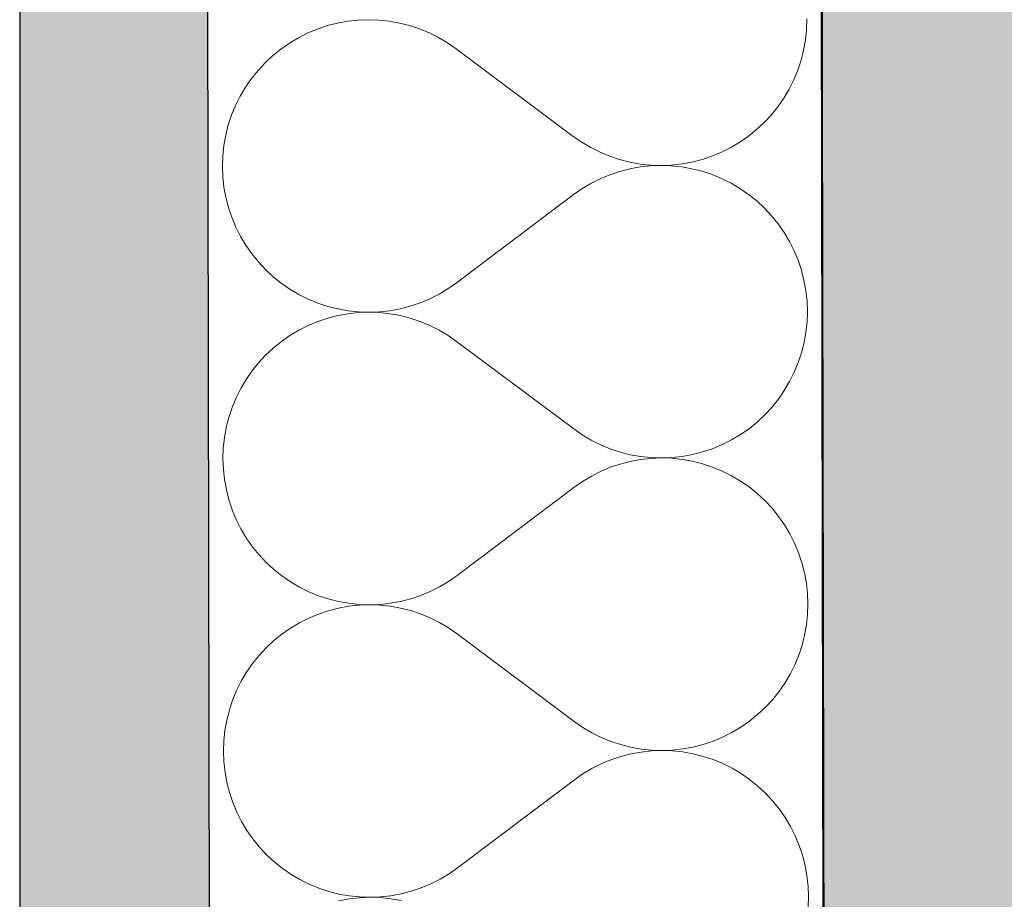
# Model space of a CAD drawing. Header units: millimetres. Extents: x -25972 to 4435, y -2839 to 20217.
# Tile 110 of 110: x -11181 to -10925, y 9770 to 9999. Entities that reach past the tile are written whole.
import ezdxf

# ---------------------------------------------------------------- set-up
doc = ezdxf.new("R2010")
doc.units = ezdxf.units.MM
doc.header["$MEASUREMENT"] = 0
doc.linetypes.add('Wipeout_Contour', pattern=[1000, 0, -1000])
for name, color, linetype in [('7._POHLED ZÁPADNÍ_2_3D prvky fasada nove', 7, 'Continuous'), ('7._POHLED ZÁPADNÍ_2_Konstrukce - nosné', 7, 'Continuous'), ('7._POHLED ZÁPADNÍ_2_Nové_Konstrukce - nosné', 7, 'Continuous'), ('7._POHLED ZÁPADNÍ_2_Nové_Výplně – Řezové', 7, 'Continuous'), ('7._POHLED ZÁPADNÍ_2_Nové_VÝTAH VAR 1', 7, 'Continuous'), ('7._POHLED ZÁPADNÍ_2_Výplně – Řezové', 7, 'Continuous')]:
    doc.layers.add(name, color=color, linetype=linetype)

# ---------------------------------------------------------------- blocks, each defined once
blk = doc.blocks.new('*X3', base_point=(-26263.07, -5016.56))
at = {"layer": '7._POHLED ZÁPADNÍ_2_Nové_Výplně – Řezové', "color": 21, "linetype": 'Continuous', "lineweight": 20, "true_color": 0xffaaaa}
for p, q in [((-11128.46, 10001.39), (-11128.55, 9998.67)), ((-11128.55, 9998.67), (-11128.45, 9995.95)), ((-11022.39, 9997.99), (-11025.02, 9997.31)), ((-11022.39, 9999.74), (-11019.71, 9999.26)), ((-11019.71, 9998.48), (-11022.39, 9997.99)), ((-11019.71, 9999.26), (-11017.01, 9998.97)), ((-11017.01, 9998.78), (-11019.71, 9998.48)), ((-11017.01, 9998.97), (-11014.29, 9998.88)), ((-11014.29, 9998.88), (-11017.01, 9998.78)), ((-11014.29, 9998.88), (-11011.57, 9998.98)), ((-11011.57, 9998.79), (-11014.29, 9998.88)), ((-11011.57, 9998.98), (-11008.87, 9999.27)), ((-11008.87, 9998.51), (-11011.57, 9998.79)), ((-11008.87, 9999.27), (-11006.19, 9999.76)), ((-11006.19, 9998.03), (-11008.87, 9998.51)), ((-11003.55, 9997.36), (-11006.19, 9998.03)), ((-11000.97, 9996.51), (-11003.55, 9997.36)), ((-11128.45, 9995.95), (-11128.15, 9993.25)), ((-11030.11, 9995.4), (-11032.54, 9994.17)), ((-11027.6, 9996.44), (-11030.11, 9995.4)), ((-11025.02, 9997.31), (-11027.6, 9996.44)), ((-10998.45, 9995.47), (-11000.97, 9996.51)), ((-10996.02, 9994.26), (-10998.45, 9995.47)), ((-11128.15, 9993.25), (-11127.67, 9990.57)), ((-11034.88, 9992.78), (-11037.11, 9991.22)), ((-11032.54, 9994.17), (-11034.88, 9992.78)), ((-10993.67, 9992.88), (-10996.02, 9994.26)), ((-10991.43, 9991.33), (-10993.67, 9992.88)), ((-11127.67, 9990.57), (-11126.99, 9987.94)), ((-11067.54, 9968.31), (-11037.11, 9991.22)), ((-10989.31, 9989.63), (-10991.43, 9991.33)), ((-10987.32, 9987.78), (-10989.31, 9989.63)), ((-11126.99, 9987.94), (-11126.12, 9985.36)), ((-10985.46, 9985.79), (-10987.32, 9987.78)), ((-11126.12, 9985.36), (-11125.08, 9982.85)), ((-10983.75, 9983.68), (-10985.46, 9985.79)), ((-11125.08, 9982.85), (-11123.85, 9980.41)), ((-10982.19, 9981.45), (-10983.75, 9983.68)), ((-11123.85, 9980.41), (-11122.46, 9978.08)), ((-10980.8, 9979.11), (-10982.19, 9981.45)), ((-11122.46, 9978.08), (-11120.91, 9975.85)), ((-10979.58, 9976.68), (-10980.8, 9979.11)), ((-11120.91, 9975.85), (-11119.19, 9973.73)), ((-10978.53, 9974.17), (-10979.58, 9976.68)), ((-11119.19, 9973.73), (-11117.34, 9971.74)), ((-11117.34, 9971.74), (-11115.34, 9969.9)), ((-10977.67, 9971.59), (-10978.53, 9974.17)), ((-11115.34, 9969.9), (-11113.22, 9968.19)), ((-10976.99, 9968.95), (-10977.67, 9971.59)), ((-11113.22, 9968.19), (-11110.98, 9966.65)), ((-11110.98, 9966.65), (-11108.64, 9965.26)), ((-11072.11, 9965.35), (-11069.77, 9966.75)), ((-11069.77, 9966.75), (-11067.54, 9968.31)), ((-10976.5, 9966.28), (-10976.99, 9968.95)), ((-11108.64, 9965.26), (-11106.2, 9964.05)), ((-11106.2, 9964.05), (-11103.69, 9963.02)), ((-11077.05, 9963.08), (-11074.54, 9964.13)), ((-11074.54, 9964.13), (-11072.11, 9965.35)), ((-10976.2, 9963.57), (-10976.5, 9966.28)), ((-11103.69, 9963.02), (-11101.1, 9962.16)), ((-11101.1, 9962.16), (-11098.47, 9961.5)), ((-11098.47, 9961.5), (-11095.79, 9961.02)), ((-11084.94, 9961.05), (-11082.26, 9961.54)), ((-11082.26, 9961.54), (-11079.63, 9962.22)), ((-11079.63, 9962.22), (-11077.05, 9963.08)), ((-10976.1, 9960.85), (-10976.2, 9963.57)), ((-11101.1, 9959.09), (-11103.68, 9958.23)), ((-11098.46, 9959.76), (-11101.1, 9959.09)), ((-11095.79, 9960.25), (-11098.46, 9959.76)), ((-11095.79, 9961.02), (-11093.08, 9960.74)), ((-11093.08, 9960.54), (-11095.79, 9960.25)), ((-11093.08, 9960.74), (-11090.36, 9960.64)), ((-11090.36, 9960.64), (-11093.08, 9960.54)), ((-11090.36, 9960.64), (-11087.64, 9960.75)), ((-11087.64, 9960.55), (-11090.36, 9960.64)), ((-11087.64, 9960.75), (-11084.94, 9961.05)), ((-11084.94, 9960.26), (-11087.64, 9960.55)), ((-11082.26, 9959.78), (-11084.94, 9960.26)), ((-11079.62, 9959.11), (-11082.26, 9959.78)), ((-11077.04, 9958.26), (-11079.62, 9959.11)), ((-10976.19, 9958.14), (-10976.1, 9960.85)), ((-11106.19, 9957.18), (-11108.62, 9955.96)), ((-11103.68, 9958.23), (-11106.19, 9957.18)), ((-11074.53, 9957.22), (-11077.04, 9958.26)), ((-11072.09, 9956), (-11074.53, 9957.22)), ((-10976.48, 9955.43), (-10976.19, 9958.14)), ((-11110.96, 9954.57), (-11113.19, 9953.01)), ((-11108.62, 9955.96), (-11110.96, 9954.57)), ((-11069.75, 9954.62), (-11072.09, 9956)), ((-11067.52, 9953.07), (-11069.75, 9954.62)), ((-10976.96, 9952.75), (-10976.48, 9955.43)), ((-11115.31, 9951.3), (-11117.29, 9949.45)), ((-11113.19, 9953.01), (-11115.31, 9951.3)), ((-11067.52, 9953.07), (-11037, 9930.27)), ((-10977.63, 9950.11), (-10976.96, 9952.75)), ((-11117.29, 9949.45), (-11119.15, 9947.45)), ((-10978.48, 9947.53), (-10977.63, 9950.11)), ((-11119.15, 9947.45), (-11120.85, 9945.33)), ((-10979.52, 9945.02), (-10978.48, 9947.53)), ((-11120.85, 9945.33), (-11122.4, 9943.09)), ((-10980.73, 9942.58), (-10979.52, 9945.02)), ((-11122.4, 9943.09), (-11123.78, 9940.75)), ((-10982.12, 9940.24), (-10980.73, 9942.58)), ((-11125, 9938.32), (-11126.03, 9935.8)), ((-11123.78, 9940.75), (-11125, 9938.32)), ((-10983.66, 9938), (-10982.12, 9940.24)), ((-11126.03, 9935.8), (-11126.89, 9933.22)), ((-10987.22, 9933.89), (-10985.37, 9935.88)), ((-10985.37, 9935.88), (-10983.66, 9938)), ((-11126.89, 9933.22), (-11127.56, 9930.58)), ((-10989.21, 9932.03), (-10987.22, 9933.89)), ((-10991.32, 9930.32), (-10989.21, 9932.03)), ((-11127.56, 9930.58), (-11128.03, 9927.9)), ((-11037, 9930.27), (-11034.76, 9928.72)), ((-11034.76, 9928.72), (-11032.42, 9927.33)), ((-10995.89, 9927.37), (-10993.55, 9928.77)), ((-10993.55, 9928.77), (-10991.32, 9930.32)), ((-11128.03, 9927.9), (-11128.32, 9925.2)), ((-11032.42, 9927.33), (-11029.99, 9926.12)), ((-11029.99, 9926.12), (-11027.47, 9925.08)), ((-11000.84, 9925.11), (-10998.32, 9926.15)), ((-10998.32, 9926.15), (-10995.89, 9927.37)), ((-11128.32, 9925.2), (-11128.41, 9922.48)), ((-11027.47, 9925.08), (-11024.89, 9924.22)), ((-11024.89, 9924.22), (-11022.25, 9923.55)), ((-11022.25, 9923.55), (-11019.58, 9923.07)), ((-11019.58, 9923.07), (-11016.87, 9922.78)), ((-11011.43, 9922.79), (-11008.73, 9923.08)), ((-11008.73, 9923.08), (-11006.05, 9923.57)), ((-11006.05, 9923.57), (-11003.42, 9924.25)), ((-11003.42, 9924.25), (-11000.84, 9925.11)), ((-11128.41, 9922.48), (-11128.31, 9919.76)), ((-11024.88, 9921.12), (-11027.46, 9920.25)), ((-11022.25, 9921.8), (-11024.88, 9921.12)), ((-11019.57, 9922.29), (-11022.25, 9921.8)), ((-11016.87, 9922.59), (-11019.57, 9922.29)), ((-11016.87, 9922.78), (-11014.15, 9922.69)), ((-11014.15, 9922.69), (-11016.87, 9922.59)), ((-11014.15, 9922.69), (-11011.43, 9922.79)), ((-11011.43, 9922.6), (-11014.15, 9922.69)), ((-11008.73, 9922.31), (-11011.43, 9922.6)), ((-11006.05, 9921.84), (-11008.73, 9922.31)), ((-11003.41, 9921.17), (-11006.05, 9921.84)), ((-11000.83, 9920.32), (-11003.41, 9921.17)), ((-11128.31, 9919.76), (-11128.01, 9917.06)), ((-11032.4, 9917.98), (-11034.74, 9916.59)), ((-11029.97, 9919.2), (-11032.4, 9917.98)), ((-11027.46, 9920.25), (-11029.97, 9919.2)), ((-10998.31, 9919.28), (-11000.83, 9920.32)), ((-10995.88, 9918.07), (-10998.31, 9919.28)), ((-10993.53, 9916.69), (-10995.88, 9918.07)), ((-11128.01, 9917.06), (-11127.53, 9914.38)), ((-11034.74, 9916.59), (-11036.97, 9915.03)), ((-10991.29, 9915.14), (-10993.53, 9916.69)), ((-11127.53, 9914.38), (-11126.85, 9911.75)), ((-11067.4, 9892.12), (-11036.97, 9915.03)), ((-10989.17, 9913.44), (-10991.29, 9915.14)), ((-10987.18, 9911.59), (-10989.17, 9913.44)), ((-11126.85, 9911.75), (-11125.98, 9909.17)), ((-10985.32, 9909.6), (-10987.18, 9911.59)), ((-11125.98, 9909.17), (-11124.94, 9906.65)), ((-10983.61, 9907.49), (-10985.32, 9909.6)), ((-11124.94, 9906.65), (-11123.71, 9904.22)), ((-10982.05, 9905.26), (-10983.61, 9907.49)), ((-10980.66, 9902.92), (-10982.05, 9905.26)), ((-11123.71, 9904.22), (-11122.32, 9901.89)), ((-10979.44, 9900.49), (-10980.66, 9902.92)), ((-11122.32, 9901.89), (-11120.77, 9899.66)), ((-10978.39, 9897.98), (-10979.44, 9900.49)), ((-11120.77, 9899.66), (-11119.05, 9897.54)), ((-11119.05, 9897.54), (-11117.2, 9895.55)), ((-10977.53, 9895.4), (-10978.39, 9897.98)), ((-11117.2, 9895.55), (-11115.2, 9893.7)), ((-10976.85, 9892.76), (-10977.53, 9895.4)), ((-11115.2, 9893.7), (-11113.08, 9892)), ((-10976.36, 9890.09), (-10976.85, 9892.76)), ((-11113.08, 9892), (-11110.84, 9890.46)), ((-11110.84, 9890.46), (-11108.5, 9889.07)), ((-11071.97, 9889.16), (-11069.63, 9890.56)), ((-11069.63, 9890.56), (-11067.4, 9892.12)), ((-10976.06, 9887.38), (-10976.36, 9890.09)), ((-11108.5, 9889.07), (-11106.06, 9887.86)), ((-11106.06, 9887.86), (-11103.55, 9886.83)), ((-11076.91, 9886.89), (-11074.4, 9887.94)), ((-11074.4, 9887.94), (-11071.97, 9889.16)), ((-10975.96, 9884.66), (-10976.06, 9887.38)), ((-11103.55, 9886.83), (-11100.96, 9885.97)), ((-11100.96, 9885.97), (-11098.33, 9885.31)), ((-11098.33, 9885.31), (-11095.65, 9884.83)), ((-11095.65, 9884.83), (-11092.94, 9884.55)), ((-11092.94, 9884.55), (-11090.22, 9884.45)), ((-11090.22, 9884.45), (-11092.94, 9884.35)), ((-11090.22, 9884.45), (-11087.5, 9884.56)), ((-11087.5, 9884.36), (-11090.22, 9884.45)), ((-11087.5, 9884.56), (-11084.8, 9884.86)), ((-11084.8, 9884.86), (-11082.12, 9885.35)), ((-11082.12, 9885.35), (-11079.49, 9886.03)), ((-11079.49, 9886.03), (-11076.91, 9886.89)), ((-10976.05, 9881.95), (-10975.96, 9884.66)), ((-11103.54, 9882.03), (-11106.05, 9880.99)), ((-11100.96, 9882.9), (-11103.54, 9882.03)), ((-11098.32, 9883.57), (-11100.96, 9882.9)), ((-11095.65, 9884.06), (-11098.32, 9883.57)), ((-11092.94, 9884.35), (-11095.65, 9884.06)), ((-11084.8, 9884.07), (-11087.5, 9884.36)), ((-11082.12, 9883.59), (-11084.8, 9884.07)), ((-11079.48, 9882.92), (-11082.12, 9883.59)), ((-11076.9, 9882.07), (-11079.48, 9882.92)), ((-11074.39, 9881.03), (-11076.9, 9882.07)), ((-10976.34, 9879.24), (-10976.05, 9881.95)), ((-11108.48, 9879.77), (-11110.82, 9878.38)), ((-11106.05, 9880.99), (-11108.48, 9879.77)), ((-11071.95, 9879.81), (-11074.39, 9881.03)), ((-11069.61, 9878.43), (-11071.95, 9879.81)), ((-11113.05, 9876.82), (-11115.17, 9875.11)), ((-11110.82, 9878.38), (-11113.05, 9876.82)), ((-11067.38, 9876.88), (-11069.61, 9878.43)), ((-11067.38, 9876.88), (-11036.86, 9854.08)), ((-10976.82, 9876.56), (-10976.34, 9879.24)), ((-11115.17, 9875.11), (-11117.16, 9873.26)), ((-10977.49, 9873.92), (-10976.82, 9876.56)), ((-11117.16, 9873.26), (-11119.01, 9871.26)), ((-10978.34, 9871.34), (-10977.49, 9873.92)), ((-11120.71, 9869.14), (-11122.26, 9866.9)), ((-11119.01, 9871.26), (-11120.71, 9869.14)), ((-10979.38, 9868.83), (-10978.34, 9871.34)), ((-11122.26, 9866.9), (-11123.64, 9864.56)), ((-10980.59, 9866.39), (-10979.38, 9868.83)), ((-11123.64, 9864.56), (-11124.86, 9862.13)), ((-10983.52, 9861.81), (-10981.98, 9864.05)), ((-10981.98, 9864.05), (-10980.59, 9866.39)), ((-11124.86, 9862.13), (-11125.89, 9859.61)), ((-10985.23, 9859.69), (-10983.52, 9861.81)), ((-11125.89, 9859.61), (-11126.75, 9857.03)), ((-10987.08, 9857.7), (-10985.23, 9859.69)), ((-11126.75, 9857.03), (-11127.42, 9854.39)), ((-10989.07, 9855.84), (-10987.08, 9857.7)), ((-11127.42, 9854.39), (-11127.89, 9851.71)), ((-11036.86, 9854.08), (-11034.62, 9852.53)), ((-10993.42, 9852.58), (-10991.18, 9854.13)), ((-10991.18, 9854.13), (-10989.07, 9855.84)), ((-11127.89, 9851.71), (-11128.18, 9849.01)), ((-11034.62, 9852.53), (-11032.28, 9851.14)), ((-11032.28, 9851.14), (-11029.85, 9849.93)), ((-10998.18, 9849.96), (-10995.75, 9851.18)), ((-10995.75, 9851.18), (-10993.42, 9852.58)), ((-11128.18, 9849.01), (-11128.27, 9846.29)), ((-11029.85, 9849.93), (-11027.33, 9848.89)), ((-11027.33, 9848.89), (-11024.75, 9848.03)), ((-11003.28, 9848.06), (-11000.7, 9848.92)), ((-11000.7, 9848.92), (-10998.18, 9849.96)), ((-11128.27, 9846.29), (-11128.17, 9843.57)), ((-11024.75, 9848.03), (-11022.11, 9847.36)), ((-11022.11, 9847.36), (-11019.44, 9846.88)), ((-11019.43, 9846.1), (-11022.11, 9845.61)), ((-11019.44, 9846.88), (-11016.73, 9846.59)), ((-11016.73, 9846.4), (-11019.43, 9846.1)), ((-11016.73, 9846.59), (-11014.01, 9846.5)), ((-11014.01, 9846.5), (-11016.73, 9846.4)), ((-11014.01, 9846.5), (-11011.29, 9846.6)), ((-11011.29, 9846.41), (-11014.01, 9846.5)), ((-11011.29, 9846.6), (-11008.59, 9846.89)), ((-11008.59, 9846.12), (-11011.29, 9846.41)), ((-11008.59, 9846.89), (-11005.91, 9847.38)), ((-11005.91, 9845.65), (-11008.59, 9846.12)), ((-11005.91, 9847.38), (-11003.28, 9848.06)), ((-11128.17, 9843.57), (-11127.87, 9840.87)), ((-11027.32, 9844.06), (-11029.83, 9843.01)), ((-11024.74, 9844.93), (-11027.32, 9844.06)), ((-11022.11, 9845.61), (-11024.74, 9844.93)), ((-11003.27, 9844.98), (-11005.91, 9845.65)), ((-11000.69, 9844.13), (-11003.27, 9844.98)), ((-10998.17, 9843.09), (-11000.69, 9844.13)), ((-11127.87, 9840.87), (-11127.39, 9838.19)), ((-11032.26, 9841.79), (-11034.6, 9840.4)), ((-11029.83, 9843.01), (-11032.26, 9841.79)), ((-10995.74, 9841.88), (-10998.17, 9843.09)), ((-10993.39, 9840.5), (-10995.74, 9841.88)), ((-11067.26, 9815.93), (-11036.83, 9838.84)), ((-11034.6, 9840.4), (-11036.83, 9838.84)), ((-10991.15, 9838.95), (-10993.39, 9840.5)), ((-10989.03, 9837.25), (-10991.15, 9838.95)), ((-11127.39, 9838.19), (-11126.71, 9835.56)), ((-10987.04, 9835.4), (-10989.03, 9837.25)), ((-11126.71, 9835.56), (-11125.84, 9832.98)), ((-10985.18, 9833.41), (-10987.04, 9835.4)), ((-10983.47, 9831.3), (-10985.18, 9833.41)), ((-11125.84, 9832.98), (-11124.8, 9830.46)), ((-10981.91, 9829.07), (-10983.47, 9831.3)), ((-11124.8, 9830.46), (-11123.58, 9828.03)), ((-11123.58, 9828.03), (-11122.18, 9825.7)), ((-10980.52, 9826.73), (-10981.91, 9829.07)), ((-11122.18, 9825.7), (-11120.63, 9823.47)), ((-10979.3, 9824.3), (-10980.52, 9826.73)), ((-11120.63, 9823.47), (-11118.91, 9821.35)), ((-10978.25, 9821.79), (-10979.3, 9824.3)), ((-11118.91, 9821.35), (-11117.06, 9819.36)), ((-10977.39, 9819.21), (-10978.25, 9821.79)), ((-11117.06, 9819.36), (-11115.06, 9817.51)), ((-10976.71, 9816.57), (-10977.39, 9819.21)), ((-11115.06, 9817.51), (-11112.94, 9815.81)), ((-11112.94, 9815.81), (-11110.7, 9814.27)), ((-11069.49, 9814.37), (-11067.26, 9815.93)), ((-10976.22, 9813.9), (-10976.71, 9816.57)), ((-11110.7, 9814.27), (-11108.36, 9812.88)), ((-11108.36, 9812.88), (-11105.92, 9811.67)), ((-11074.26, 9811.75), (-11071.83, 9812.97)), ((-11071.83, 9812.97), (-11069.49, 9814.37)), ((-10975.92, 9811.19), (-10976.22, 9813.9)), ((-11105.92, 9811.67), (-11103.41, 9810.64)), ((-11103.41, 9810.64), (-11100.82, 9809.78)), ((-11079.35, 9809.84), (-11076.77, 9810.7)), ((-11076.77, 9810.7), (-11074.26, 9811.75)), ((-10975.82, 9808.47), (-10975.92, 9811.19)), ((-11100.82, 9809.78), (-11098.19, 9809.12)), ((-11098.19, 9809.12), (-11095.51, 9808.64)), ((-11095.51, 9807.87), (-11098.18, 9807.38)), ((-11095.51, 9808.64), (-11092.8, 9808.35)), ((-11092.8, 9808.16), (-11095.51, 9807.87)), ((-11092.8, 9808.35), (-11090.08, 9808.26)), ((-11090.08, 9808.26), (-11092.8, 9808.16)), ((-11090.08, 9808.26), (-11087.36, 9808.37)), ((-11087.36, 9808.17), (-11090.08, 9808.26)), ((-11087.36, 9808.37), (-11084.66, 9808.67)), ((-11084.66, 9807.88), (-11087.36, 9808.17)), ((-11084.66, 9808.67), (-11081.98, 9809.16)), ((-11081.98, 9807.4), (-11084.66, 9807.88)), ((-11081.98, 9809.16), (-11079.35, 9809.84)), ((-10975.91, 9805.75), (-10975.82, 9808.47)), ((-11103.4, 9805.84), (-11105.91, 9804.8)), ((-11100.82, 9806.71), (-11103.4, 9805.84)), ((-11098.18, 9807.38), (-11100.82, 9806.71)), ((-11079.34, 9806.73), (-11081.98, 9807.4)), ((-11076.76, 9805.88), (-11079.34, 9806.73)), ((-11074.25, 9804.84), (-11076.76, 9805.88)), ((-10976.2, 9803.05), (-10975.91, 9805.75)), ((-11108.34, 9803.58), (-11110.68, 9802.19)), ((-11105.91, 9804.8), (-11108.34, 9803.58)), ((-11071.81, 9803.62), (-11074.25, 9804.84)), ((-11069.47, 9802.24), (-11071.81, 9803.62)), ((-10976.68, 9800.37), (-10976.2, 9803.05)), ((-11112.91, 9800.63), (-11115.03, 9798.92)), ((-11110.68, 9802.19), (-11112.91, 9800.63)), ((-11067.24, 9800.69), (-11069.47, 9802.24)), ((-11067.24, 9800.69), (-11036.72, 9777.89)), ((-10977.35, 9797.73), (-10976.68, 9800.37)), ((-11115.03, 9798.92), (-11117.02, 9797.07)), ((-10978.2, 9795.15), (-10977.35, 9797.73)), ((-11118.87, 9795.07), (-11120.57, 9792.95)), ((-11117.02, 9797.07), (-11118.87, 9795.07)), ((-10979.24, 9792.64), (-10978.2, 9795.15)), ((-11120.57, 9792.95), (-11122.12, 9790.71)), ((-10980.45, 9790.2), (-10979.24, 9792.64)), ((-11122.12, 9790.71), (-11123.5, 9788.37)), ((-10981.84, 9787.86), (-10980.45, 9790.2)), ((-11123.5, 9788.37), (-11124.72, 9785.94)), ((-10983.38, 9785.62), (-10981.84, 9787.86)), ((-11124.72, 9785.94), (-11125.75, 9783.42)), ((-10985.09, 9783.5), (-10983.38, 9785.62)), ((-11125.75, 9783.42), (-11126.61, 9780.84)), ((-10986.94, 9781.51), (-10985.09, 9783.5)), ((-11126.61, 9780.84), (-11127.28, 9778.2)), ((-10991.04, 9777.94), (-10988.93, 9779.65)), ((-10988.93, 9779.65), (-10986.94, 9781.51)), ((-11127.28, 9778.2), (-11127.75, 9775.52)), ((-11036.72, 9777.89), (-11034.48, 9776.34)), ((-10993.28, 9776.39), (-10991.04, 9777.94)), ((-11127.75, 9775.52), (-11128.04, 9772.82)), ((-11034.48, 9776.34), (-11032.14, 9774.95)), ((-11032.14, 9774.95), (-11029.71, 9773.74)), ((-10998.04, 9773.77), (-10995.61, 9774.99)), ((-10995.61, 9774.99), (-10993.28, 9776.39)), ((-11128.04, 9772.82), (-11128.13, 9770.1)), ((-11029.71, 9773.74), (-11027.19, 9772.7)), ((-11027.19, 9772.7), (-11024.61, 9771.84)), ((-11024.61, 9771.84), (-11021.97, 9771.17)), ((-11005.77, 9771.19), (-11003.14, 9771.87)), ((-11003.14, 9771.87), (-11000.56, 9772.73)), ((-11000.56, 9772.73), (-10998.04, 9773.77)), ((-11021.97, 9771.17), (-11019.3, 9770.69)), ((-11019.3, 9770.69), (-11016.59, 9770.4)), ((-11016.59, 9770.4), (-11013.87, 9770.31)), ((-11013.87, 9770.31), (-11011.15, 9770.41)), ((-11011.15, 9770.41), (-11008.45, 9770.7)), ((-11008.45, 9770.7), (-11005.77, 9771.19))]:
    blk.add_line(p, q, dxfattribs=at)
blk = doc.blocks.new('*X43', base_point=(-26263.07, -5016.56))
at = {"layer": '7._POHLED ZÁPADNÍ_2_Nové_Výplně – Řezové', "color": 21, "linetype": 'Continuous', "lineweight": 20, "true_color": 0xffaaaa}
for p, q in [((-11101.25, 9997.85), (-11103.83, 9996.98)), ((-11098.62, 9998.52), (-11101.25, 9997.85)), ((-11095.94, 9999.01), (-11098.62, 9998.52)), ((-11093.24, 9999.3), (-11095.94, 9999.01)), ((-11090.52, 9999.4), (-11093.24, 9999.3)), ((-11087.8, 9999.31), (-11090.52, 9999.4)), ((-11085.09, 9999.02), (-11087.8, 9999.31)), ((-11082.42, 9998.54), (-11085.09, 9999.02)), ((-11079.78, 9997.87), (-11082.42, 9998.54)), ((-11077.2, 9997.01), (-11079.78, 9997.87)), ((-10976.35, 9996.89), (-10976.26, 9999.61)), ((-11106.34, 9995.94), (-11108.78, 9994.72)), ((-11103.83, 9996.98), (-11106.34, 9995.94)), ((-11074.68, 9995.98), (-11077.2, 9997.01)), ((-11072.25, 9994.76), (-11074.68, 9995.98)), ((-11069.91, 9993.37), (-11072.25, 9994.76)), ((-10976.63, 9994.18), (-10976.35, 9996.89)), ((-11111.11, 9993.33), (-11113.35, 9991.77)), ((-11108.78, 9994.72), (-11111.11, 9993.33)), ((-11067.67, 9991.82), (-11069.91, 9993.37)), ((-10977.11, 9991.5), (-10976.63, 9994.18)), ((-11115.46, 9990.06), (-11117.45, 9988.21)), ((-11113.35, 9991.77), (-11115.46, 9990.06)), ((-11037.15, 9969.02), (-11067.67, 9991.82)), ((-10977.78, 9988.87), (-10977.11, 9991.5)), ((-11117.45, 9988.21), (-11119.3, 9986.21)), ((-10978.64, 9986.28), (-10977.78, 9988.87)), ((-11119.3, 9986.21), (-11121.01, 9984.09)), ((-10979.67, 9983.77), (-10978.64, 9986.28)), ((-11121.01, 9984.09), (-11122.55, 9981.85)), ((-10980.89, 9981.33), (-10979.67, 9983.77)), ((-11123.94, 9979.51), (-11125.15, 9977.08)), ((-11122.55, 9981.85), (-11123.94, 9979.51)), ((-10982.27, 9978.99), (-10980.89, 9981.33)), ((-11125.15, 9977.08), (-11126.19, 9974.56)), ((-10983.82, 9976.75), (-10982.27, 9978.99)), ((-11126.19, 9974.56), (-11127.04, 9971.98)), ((-10987.37, 9972.64), (-10985.52, 9974.63)), ((-10985.52, 9974.63), (-10983.82, 9976.75)), ((-11127.04, 9971.98), (-11127.71, 9969.34)), ((-10989.36, 9970.78), (-10987.37, 9972.64)), ((-11127.71, 9969.34), (-11128.19, 9966.66)), ((-10991.48, 9969.07), (-10989.36, 9970.78)), ((-11128.19, 9966.66), (-11128.48, 9963.96)), ((-11037.15, 9969.02), (-11034.92, 9967.47)), ((-11034.92, 9967.47), (-11032.58, 9966.09)), ((-10996.05, 9966.13), (-10993.71, 9967.52)), ((-10993.71, 9967.52), (-10991.48, 9969.07)), ((-11032.58, 9966.09), (-11030.14, 9964.87)), ((-11030.14, 9964.87), (-11027.63, 9963.83)), ((-11000.99, 9963.86), (-10998.48, 9964.91)), ((-10998.48, 9964.91), (-10996.05, 9966.13)), ((-11128.48, 9963.96), (-11128.57, 9961.24)), ((-11027.63, 9963.83), (-11025.05, 9962.97)), ((-11025.05, 9962.97), (-11022.41, 9962.3)), ((-11022.41, 9962.3), (-11019.73, 9961.82)), ((-11019.73, 9961.82), (-11017.03, 9961.54)), ((-11017.03, 9961.54), (-11014.31, 9961.44)), ((-11014.31, 9961.44), (-11017.03, 9961.34)), ((-11014.31, 9961.44), (-11011.59, 9961.54)), ((-11011.59, 9961.35), (-11014.31, 9961.44)), ((-11011.59, 9961.54), (-11008.89, 9961.84)), ((-11008.89, 9961.84), (-11006.21, 9962.32)), ((-11006.21, 9962.32), (-11003.57, 9963)), ((-11003.57, 9963), (-11000.99, 9963.86)), ((-11128.57, 9961.24), (-11128.47, 9958.52)), ((-11027.62, 9959.01), (-11030.13, 9957.96)), ((-11025.04, 9959.87), (-11027.62, 9959.01)), ((-11022.41, 9960.55), (-11025.04, 9959.87)), ((-11019.73, 9961.04), (-11022.41, 9960.55)), ((-11017.03, 9961.34), (-11019.73, 9961.04)), ((-11008.88, 9961.07), (-11011.59, 9961.35)), ((-11006.21, 9960.59), (-11008.88, 9961.07)), ((-11003.57, 9959.92), (-11006.21, 9960.59)), ((-11000.98, 9959.07), (-11003.57, 9959.92)), ((-10998.47, 9958.04), (-11000.98, 9959.07)), ((-11128.47, 9958.52), (-11128.17, 9955.82)), ((-11032.56, 9956.73), (-11034.9, 9955.34)), ((-11030.13, 9957.96), (-11032.56, 9956.73)), ((-10996.03, 9956.82), (-10998.47, 9958.04)), ((-10993.69, 9955.44), (-10996.03, 9956.82)), ((-11128.17, 9955.82), (-11127.68, 9953.14)), ((-11037.13, 9953.78), (-11067.56, 9930.87)), ((-11034.9, 9955.34), (-11037.13, 9953.78)), ((-10991.45, 9953.89), (-10993.69, 9955.44)), ((-10989.33, 9952.19), (-10991.45, 9953.89)), ((-11127.68, 9953.14), (-11127.01, 9950.51)), ((-10987.34, 9950.34), (-10989.33, 9952.19)), ((-11127.01, 9950.51), (-11126.14, 9947.93)), ((-10985.48, 9948.35), (-10987.34, 9950.34)), ((-11126.14, 9947.93), (-11125.1, 9945.41)), ((-10983.77, 9946.24), (-10985.48, 9948.35)), ((-10982.21, 9944.01), (-10983.77, 9946.24)), ((-11125.1, 9945.41), (-11123.87, 9942.98)), ((-10980.82, 9941.67), (-10982.21, 9944.01)), ((-11123.87, 9942.98), (-11122.48, 9940.65)), ((-10979.59, 9939.24), (-10980.82, 9941.67)), ((-11122.48, 9940.65), (-11120.92, 9938.42)), ((-11120.92, 9938.42), (-11119.21, 9936.3)), ((-10978.55, 9936.73), (-10979.59, 9939.24)), ((-11119.21, 9936.3), (-11117.36, 9934.31)), ((-10977.68, 9934.15), (-10978.55, 9936.73)), ((-11117.36, 9934.31), (-11115.36, 9932.46)), ((-10977.01, 9931.51), (-10977.68, 9934.15)), ((-11115.36, 9932.46), (-11113.24, 9930.76)), ((-11113.24, 9930.76), (-11111, 9929.21)), ((-11069.79, 9929.31), (-11067.56, 9930.87)), ((-10976.52, 9928.84), (-10977.01, 9931.51)), ((-11111, 9929.21), (-11108.66, 9927.83)), ((-11072.13, 9927.92), (-11069.79, 9929.31)), ((-10976.22, 9926.13), (-10976.52, 9928.84)), ((-11108.66, 9927.83), (-11106.22, 9926.62)), ((-11106.22, 9926.62), (-11103.71, 9925.58)), ((-11103.71, 9925.58), (-11101.12, 9924.73)), ((-11079.65, 9924.78), (-11077.07, 9925.65)), ((-11077.07, 9925.65), (-11074.56, 9926.7)), ((-11074.56, 9926.7), (-11072.13, 9927.92)), ((-10976.12, 9923.41), (-10976.22, 9926.13)), ((-11101.12, 9924.73), (-11098.49, 9924.06)), ((-11098.49, 9924.06), (-11095.81, 9923.59)), ((-11095.81, 9923.59), (-11093.1, 9923.3)), ((-11093.1, 9923.11), (-11095.81, 9922.82)), ((-11093.1, 9923.3), (-11090.38, 9923.21)), ((-11090.38, 9923.21), (-11093.1, 9923.11)), ((-11090.38, 9923.21), (-11087.66, 9923.32)), ((-11087.66, 9923.12), (-11090.38, 9923.21)), ((-11087.66, 9923.32), (-11084.96, 9923.61)), ((-11084.96, 9922.83), (-11087.66, 9923.12)), ((-11084.96, 9923.61), (-11082.28, 9924.1)), ((-11082.28, 9924.1), (-11079.65, 9924.78)), ((-10976.21, 9920.7), (-10976.12, 9923.41)), ((-11103.7, 9920.79), (-11106.21, 9919.75)), ((-11101.12, 9921.66), (-11103.7, 9920.79)), ((-11098.48, 9922.33), (-11101.12, 9921.66)), ((-11095.81, 9922.82), (-11098.48, 9922.33)), ((-11082.28, 9922.35), (-11084.96, 9922.83)), ((-11079.64, 9921.68), (-11082.28, 9922.35)), ((-11077.06, 9920.82), (-11079.64, 9921.68)), ((-11074.55, 9919.78), (-11077.06, 9920.82)), ((-10976.5, 9917.99), (-10976.21, 9920.7)), ((-11108.64, 9918.53), (-11110.98, 9917.14)), ((-11106.21, 9919.75), (-11108.64, 9918.53)), ((-11072.11, 9918.57), (-11074.55, 9919.78)), ((-11069.77, 9917.18), (-11072.11, 9918.57)), ((-10976.98, 9915.31), (-10976.5, 9917.99)), ((-11113.21, 9915.58), (-11115.33, 9913.87)), ((-11110.98, 9917.14), (-11113.21, 9915.58)), ((-11067.54, 9915.63), (-11069.77, 9917.18)), ((-11037.02, 9892.83), (-11067.54, 9915.63)), ((-10977.65, 9912.68), (-10976.98, 9915.31)), ((-11115.33, 9913.87), (-11117.32, 9912.02)), ((-10978.5, 9910.09), (-10977.65, 9912.68)), ((-11117.32, 9912.02), (-11119.17, 9910.02)), ((-10979.54, 9907.58), (-10978.5, 9910.09)), ((-11120.87, 9907.9), (-11122.42, 9905.66)), ((-11119.17, 9910.02), (-11120.87, 9907.9)), ((-10980.75, 9905.14), (-10979.54, 9907.58)), ((-11122.42, 9905.66), (-11123.8, 9903.32)), ((-10982.14, 9902.8), (-10980.75, 9905.14)), ((-11123.8, 9903.32), (-11125.02, 9900.89)), ((-10983.69, 9900.56), (-10982.14, 9902.8)), ((-11125.02, 9900.89), (-11126.05, 9898.37)), ((-10985.39, 9898.44), (-10983.69, 9900.56)), ((-11126.05, 9898.37), (-11126.91, 9895.79)), ((-10987.24, 9896.45), (-10985.39, 9898.44)), ((-11126.91, 9895.79), (-11127.58, 9893.15)), ((-10989.23, 9894.59), (-10987.24, 9896.45)), ((-11127.58, 9893.15), (-11128.06, 9890.47)), ((-11037.02, 9892.83), (-11034.78, 9891.28)), ((-10993.58, 9891.33), (-10991.34, 9892.88)), ((-10991.34, 9892.88), (-10989.23, 9894.59)), ((-11128.06, 9890.47), (-11128.34, 9887.77)), ((-11034.78, 9891.28), (-11032.44, 9889.9)), ((-11032.44, 9889.9), (-11030.01, 9888.68)), ((-10998.35, 9888.72), (-10995.91, 9889.94)), ((-10995.91, 9889.94), (-10993.58, 9891.33)), ((-11128.34, 9887.77), (-11128.43, 9885.05)), ((-11030.01, 9888.68), (-11027.49, 9887.64)), ((-11027.49, 9887.64), (-11024.91, 9886.78)), ((-11003.44, 9886.81), (-11000.86, 9887.67)), ((-11000.86, 9887.67), (-10998.35, 9888.72)), ((-11128.43, 9885.05), (-11128.33, 9882.33)), ((-11024.91, 9886.78), (-11022.28, 9886.11)), ((-11022.28, 9886.11), (-11019.6, 9885.63)), ((-11019.6, 9884.85), (-11022.27, 9884.36)), ((-11019.6, 9885.63), (-11016.89, 9885.35)), ((-11016.89, 9885.15), (-11019.6, 9884.85)), ((-11016.89, 9885.35), (-11014.17, 9885.25)), ((-11014.17, 9885.25), (-11016.89, 9885.15)), ((-11014.17, 9885.25), (-11011.45, 9885.35)), ((-11011.45, 9885.16), (-11014.17, 9885.25)), ((-11011.45, 9885.35), (-11008.75, 9885.65)), ((-11008.75, 9884.88), (-11011.45, 9885.16)), ((-11008.75, 9885.65), (-11006.07, 9886.13)), ((-11006.07, 9884.4), (-11008.75, 9884.88)), ((-11006.07, 9886.13), (-11003.44, 9886.81)), ((-11128.33, 9882.33), (-11128.04, 9879.63)), ((-11027.49, 9882.82), (-11030, 9881.77)), ((-11024.91, 9883.68), (-11027.49, 9882.82)), ((-11022.27, 9884.36), (-11024.91, 9883.68)), ((-11003.43, 9883.73), (-11006.07, 9884.4)), ((-11000.85, 9882.88), (-11003.43, 9883.73)), ((-10998.33, 9881.85), (-11000.85, 9882.88)), ((-11128.04, 9879.63), (-11127.55, 9876.95)), ((-11032.43, 9880.54), (-11034.76, 9879.15)), ((-11030, 9881.77), (-11032.43, 9880.54)), ((-10995.9, 9880.63), (-10998.33, 9881.85)), ((-10993.56, 9879.25), (-10995.9, 9880.63)), ((-11127.55, 9876.95), (-11126.87, 9874.32)), ((-11036.99, 9877.59), (-11067.43, 9854.68)), ((-11034.76, 9879.15), (-11036.99, 9877.59)), ((-10991.32, 9877.7), (-10993.56, 9879.25)), ((-10989.2, 9876), (-10991.32, 9877.7)), ((-11126.87, 9874.32), (-11126.01, 9871.74)), ((-10987.2, 9874.15), (-10989.2, 9876)), ((-11126.01, 9871.74), (-11124.96, 9869.22)), ((-10985.34, 9872.16), (-10987.2, 9874.15)), ((-10983.63, 9870.05), (-10985.34, 9872.16)), ((-11124.96, 9869.22), (-11123.74, 9866.79)), ((-10982.07, 9867.82), (-10983.63, 9870.05)), ((-11123.74, 9866.79), (-11122.35, 9864.46)), ((-10980.68, 9865.48), (-10982.07, 9867.82)), ((-11122.35, 9864.46), (-11120.79, 9862.23)), ((-10979.46, 9863.05), (-10980.68, 9865.48)), ((-11120.79, 9862.23), (-11119.08, 9860.11)), ((-10978.41, 9860.54), (-10979.46, 9863.05)), ((-11119.08, 9860.11), (-11117.22, 9858.12)), ((-10977.55, 9857.96), (-10978.41, 9860.54)), ((-11117.22, 9858.12), (-11115.23, 9856.27)), ((-11115.23, 9856.27), (-11113.1, 9854.57)), ((-10976.87, 9855.32), (-10977.55, 9857.96)), ((-11113.1, 9854.57), (-11110.87, 9853.02)), ((-11069.66, 9853.12), (-11067.43, 9854.68)), ((-10976.38, 9852.65), (-10976.87, 9855.32)), ((-11110.87, 9853.02), (-11108.52, 9851.64)), ((-11108.52, 9851.64), (-11106.09, 9850.43)), ((-11074.42, 9850.51), (-11071.99, 9851.73)), ((-11071.99, 9851.73), (-11069.66, 9853.12)), ((-10976.09, 9849.94), (-10976.38, 9852.65)), ((-11106.09, 9850.43), (-11103.57, 9849.39)), ((-11103.57, 9849.39), (-11100.99, 9848.54)), ((-11100.99, 9848.54), (-11098.35, 9847.87)), ((-11082.15, 9847.91), (-11079.51, 9848.59)), ((-11079.51, 9848.59), (-11076.93, 9849.46)), ((-11076.93, 9849.46), (-11074.42, 9850.51)), ((-10975.99, 9847.22), (-10976.09, 9849.94)), ((-11098.35, 9846.14), (-11100.98, 9845.47)), ((-11098.35, 9847.87), (-11095.67, 9847.4)), ((-11095.67, 9846.63), (-11098.35, 9846.14)), ((-11095.67, 9847.4), (-11092.97, 9847.11)), ((-11092.97, 9846.92), (-11095.67, 9846.63)), ((-11092.97, 9847.11), (-11090.25, 9847.02)), ((-11090.25, 9847.02), (-11092.97, 9846.92)), ((-11090.25, 9847.02), (-11087.53, 9847.13)), ((-11087.53, 9846.93), (-11090.25, 9847.02)), ((-11087.53, 9847.13), (-11084.82, 9847.42)), ((-11084.82, 9846.64), (-11087.53, 9846.93)), ((-11084.82, 9847.42), (-11082.15, 9847.91)), ((-11082.15, 9846.16), (-11084.82, 9846.64)), ((-11079.51, 9845.49), (-11082.15, 9846.16)), ((-10976.08, 9844.51), (-10975.99, 9847.22)), ((-11106.07, 9843.56), (-11108.51, 9842.34)), ((-11103.56, 9844.6), (-11106.07, 9843.56)), ((-11100.98, 9845.47), (-11103.56, 9844.6)), ((-11076.93, 9844.63), (-11079.51, 9845.49)), ((-11074.41, 9843.59), (-11076.93, 9844.63)), ((-11071.98, 9842.38), (-11074.41, 9843.59)), ((-10976.36, 9841.8), (-10976.08, 9844.51)), ((-11110.84, 9840.95), (-11113.08, 9839.39)), ((-11108.51, 9842.34), (-11110.84, 9840.95)), ((-11069.64, 9840.99), (-11071.98, 9842.38)), ((-11067.4, 9839.44), (-11069.64, 9840.99)), ((-10976.84, 9839.12), (-10976.36, 9841.8)), ((-11113.08, 9839.39), (-11115.19, 9837.68)), ((-11036.88, 9816.64), (-11067.4, 9839.44)), ((-10977.51, 9836.48), (-10976.84, 9839.12)), ((-11117.18, 9835.83), (-11119.03, 9833.83)), ((-11115.19, 9837.68), (-11117.18, 9835.83)), ((-10978.37, 9833.9), (-10977.51, 9836.48)), ((-11119.03, 9833.83), (-11120.74, 9831.71)), ((-10979.4, 9831.39), (-10978.37, 9833.9)), ((-11120.74, 9831.71), (-11122.28, 9829.47)), ((-10980.62, 9828.95), (-10979.4, 9831.39)), ((-11122.28, 9829.47), (-11123.67, 9827.13)), ((-10982, 9826.61), (-10980.62, 9828.95)), ((-11123.67, 9827.13), (-11124.88, 9824.7)), ((-10983.55, 9824.37), (-10982, 9826.61)), ((-11124.88, 9824.7), (-11125.92, 9822.18)), ((-10985.25, 9822.25), (-10983.55, 9824.37)), ((-11125.92, 9822.18), (-11126.77, 9819.6)), ((-10987.1, 9820.26), (-10985.25, 9822.25)), ((-11126.77, 9819.6), (-11127.44, 9816.96)), ((-10991.21, 9816.69), (-10989.09, 9818.4)), ((-10989.09, 9818.4), (-10987.1, 9820.26)), ((-11127.44, 9816.96), (-11127.92, 9814.28)), ((-11036.88, 9816.64), (-11034.65, 9815.09)), ((-10995.78, 9813.75), (-10993.44, 9815.14)), ((-10993.44, 9815.14), (-10991.21, 9816.69)), ((-11127.92, 9814.28), (-11128.21, 9811.58)), ((-11034.65, 9815.09), (-11032.31, 9813.7)), ((-11032.31, 9813.7), (-11029.87, 9812.49)), ((-10998.21, 9812.53), (-10995.78, 9813.75)), ((-11128.21, 9811.58), (-11128.3, 9808.86)), ((-11029.87, 9812.49), (-11027.36, 9811.45)), ((-11027.36, 9811.45), (-11024.78, 9810.59)), ((-11024.78, 9810.59), (-11022.14, 9809.92)), ((-11005.94, 9809.94), (-11003.3, 9810.62)), ((-11003.3, 9810.62), (-11000.72, 9811.48)), ((-11000.72, 9811.48), (-10998.21, 9812.53)), ((-11128.3, 9808.86), (-11128.2, 9806.14)), ((-11024.77, 9807.49), (-11027.35, 9806.63)), ((-11022.14, 9808.17), (-11024.77, 9807.49)), ((-11022.14, 9809.92), (-11019.46, 9809.44)), ((-11019.46, 9808.66), (-11022.14, 9808.17)), ((-11019.46, 9809.44), (-11016.76, 9809.16)), ((-11016.76, 9808.96), (-11019.46, 9808.66)), ((-11016.76, 9809.16), (-11014.04, 9809.06)), ((-11014.04, 9809.06), (-11016.76, 9808.96)), ((-11014.04, 9809.06), (-11011.32, 9809.16)), ((-11011.32, 9808.97), (-11014.04, 9809.06)), ((-11011.32, 9809.16), (-11008.61, 9809.46)), ((-11008.61, 9808.69), (-11011.32, 9808.97)), ((-11008.61, 9809.46), (-11005.94, 9809.94)), ((-11005.94, 9808.21), (-11008.61, 9808.69)), ((-11003.3, 9807.54), (-11005.94, 9808.21)), ((-11000.71, 9806.69), (-11003.3, 9807.54)), ((-11128.2, 9806.14), (-11127.9, 9803.44)), ((-11029.86, 9805.58), (-11032.29, 9804.35)), ((-11027.35, 9806.63), (-11029.86, 9805.58)), ((-10998.2, 9805.65), (-11000.71, 9806.69)), ((-10995.76, 9804.44), (-10998.2, 9805.65)), ((-11127.9, 9803.44), (-11127.41, 9800.76)), ((-11034.63, 9802.96), (-11036.86, 9801.4)), ((-11032.29, 9804.35), (-11034.63, 9802.96)), ((-10993.42, 9803.06), (-10995.76, 9804.44)), ((-10991.18, 9801.51), (-10993.42, 9803.06)), ((-11127.41, 9800.76), (-11126.74, 9798.13)), ((-11036.86, 9801.4), (-11067.29, 9778.49)), ((-10989.06, 9799.81), (-10991.18, 9801.51)), ((-10987.07, 9797.96), (-10989.06, 9799.81)), ((-11126.74, 9798.13), (-11125.87, 9795.55)), ((-10985.21, 9795.97), (-10987.07, 9797.96)), ((-11125.87, 9795.55), (-11124.83, 9793.03)), ((-10983.5, 9793.86), (-10985.21, 9795.97)), ((-11124.83, 9793.03), (-11123.6, 9790.6)), ((-10981.94, 9791.63), (-10983.5, 9793.86)), ((-11123.6, 9790.6), (-11122.21, 9788.27)), ((-10980.55, 9789.29), (-10981.94, 9791.63)), ((-11122.21, 9788.27), (-11120.65, 9786.04)), ((-10979.32, 9786.86), (-10980.55, 9789.29)), ((-11120.65, 9786.04), (-11118.94, 9783.92)), ((-10978.28, 9784.35), (-10979.32, 9786.86)), ((-10977.41, 9781.77), (-10978.28, 9784.35)), ((-11118.94, 9783.92), (-11117.09, 9781.93)), ((-11117.09, 9781.93), (-11115.09, 9780.08)), ((-11115.09, 9780.08), (-11112.97, 9778.38)), ((-10976.74, 9779.13), (-10977.41, 9781.77)), ((-11112.97, 9778.38), (-11110.73, 9776.83)), ((-11110.73, 9776.83), (-11108.39, 9775.45)), ((-11071.86, 9775.54), (-11069.52, 9776.93)), ((-11069.52, 9776.93), (-11067.29, 9778.49)), ((-10976.25, 9776.46), (-10976.74, 9779.13)), ((-11108.39, 9775.45), (-11105.95, 9774.24)), ((-11105.95, 9774.24), (-11103.44, 9773.2)), ((-11076.8, 9773.27), (-11074.29, 9774.32)), ((-11074.29, 9774.32), (-11071.86, 9775.54)), ((-10975.95, 9773.75), (-10976.25, 9776.46)), ((-11103.44, 9773.2), (-11100.85, 9772.35)), ((-11100.85, 9772.35), (-11098.22, 9771.68)), ((-11098.22, 9771.68), (-11095.54, 9771.21)), ((-11084.69, 9771.23), (-11082.01, 9771.72)), ((-11082.01, 9771.72), (-11079.38, 9772.4)), ((-11079.38, 9772.4), (-11076.8, 9773.27)), ((-10975.85, 9771.03), (-10975.95, 9773.75)), ((-11095.54, 9770.44), (-11098.21, 9769.95)), ((-11095.54, 9771.21), (-11092.83, 9770.92)), ((-11092.83, 9770.73), (-11095.54, 9770.44)), ((-11092.83, 9770.92), (-11090.11, 9770.83)), ((-11090.11, 9770.83), (-11092.83, 9770.73)), ((-11090.11, 9770.83), (-11087.39, 9770.94)), ((-11087.39, 9770.74), (-11090.11, 9770.83)), ((-11087.39, 9770.94), (-11084.69, 9771.23)), ((-11084.69, 9770.45), (-11087.39, 9770.74)), ((-11082.01, 9769.97), (-11084.69, 9770.45)), ((-10975.94, 9768.32), (-10975.85, 9771.03))]:
    blk.add_line(p, q, dxfattribs=at)

msp = doc.modelspace()

# ---------------------------------------------------------------- hatches: boundary and pattern name
at = {"layer": '7._POHLED ZÁPADNÍ_2_Nové_Výplně – Řezové', "linetype": 'Continuous', "lineweight": 0, "true_color": 0x3f2a2a}
msp.add_hatch(color=19, dxfattribs=at).paths.add_polyline_path([(-11131.41, 9414.66), (-11131.41, 11544.66), (-11181.41, 11494.66), (-11181.41, 9464.66)])

# ---------------------------------------------------------------- linework, layer by layer
at = {"layer": '7._POHLED ZÁPADNÍ_2_Nové_VÝTAH VAR 1', "color": 1, "linetype": 'Continuous', "lineweight": 25}
for p, q in [((-11131.41, 9414.66), (-11131.41, 11544.66)), ((-11181.41, 11494.66), (-11181.41, 9464.66))]:
    msp.add_line(p, q, dxfattribs=at)

# ---------------------------------------------------------------- next in the draw order: wipeouts: each hides what was drawn before it
at = {"color": 254, "linetype": 'Wipeout_Contour', "lineweight": 0, "ltscale": 80254.481225}
msp.add_wipeout([(-11138.26, 13216.91), (-11130.68, 9083.29), (-10970.65, 9067.25), (-10978.26, 13217.2), (-10988.26, 13217.18)], dxfattribs=at).dxf.layer = '7._POHLED ZÁPADNÍ_2_Nové_Výplně – Řezové'

# ---------------------------------------------------------------- next in the draw order: hatches: boundary and pattern name
at = {"layer": '7._POHLED ZÁPADNÍ_2_Výplně – Řezové', "linetype": 'Continuous', "lineweight": 13}
msp.add_hatch(color=254, dxfattribs=at).paths.add_polyline_path([(-10522.58, 10117.63), (-10972.58, 10116.81), (-10970.65, 9067.25), (-10520.57, 9022.13)])

# ---------------------------------------------------------------- next in the draw order: linework, layer by layer
at = {"layer": '7._POHLED ZÁPADNÍ_2_Konstrukce - nosné', "color": 7, "linetype": 'Continuous', "lineweight": 50, "flags": 128}
msp.add_lwpolyline([(-10972.58, 10116.81), (-10970.65, 9067.25)], dxfattribs=at)
at = {"layer": '7._POHLED ZÁPADNÍ_2_Nové_Konstrukce - nosné', "color": 1, "linetype": 'Continuous', "lineweight": 25, "flags": 128}
for points in [[(-11138.26, 13216.91), (-11130.68, 9083.29)], [(-10970.65, 9067.25), (-10978.26, 13217.2)]]:
    msp.add_lwpolyline(points, dxfattribs=at)

# ---------------------------------------------------------------- next in the draw order: block references
at = {"layer": '7._POHLED ZÁPADNÍ_2_3D prvky fasada nove', "color": 9, "linetype": 'Continuous', "lineweight": 13}
msp.add_blockref('*X3', (-26263.07, -5016.56), dxfattribs=at)

# ---------------------------------------------------------------- next in the draw order: wipeouts: each hides what was drawn before it
at = {"color": 254, "linetype": 'Wipeout_Contour', "lineweight": 0, "ltscale": 80296.695962}
msp.add_wipeout([(-11138.15, 13216.92), (-11130.82, 9083.32), (-10970.82, 9083.6), (-10978.15, 13217.2), (-11038.15, 13217.09)], dxfattribs=at).dxf.layer = '7._POHLED ZÁPADNÍ_2_Nové_Výplně – Řezové'

# ---------------------------------------------------------------- next in the draw order: linework, layer by layer
at = {"layer": '7._POHLED ZÁPADNÍ_2_Nové_Konstrukce - nosné', "color": 1, "linetype": 'Continuous', "lineweight": 25, "flags": 128}
for points in [[(-11138.15, 13216.92), (-11130.82, 9083.32)], [(-10970.82, 9083.6), (-10978.15, 13217.2)]]:
    msp.add_lwpolyline(points, dxfattribs=at)

# ---------------------------------------------------------------- next in the draw order: block references
at = {"layer": '7._POHLED ZÁPADNÍ_2_3D prvky fasada nove', "color": 9, "linetype": 'Continuous', "lineweight": 13}
msp.add_blockref('*X43', (-26263.07, -5016.56), dxfattribs=at)

doc.saveas('drawing.dxf')
